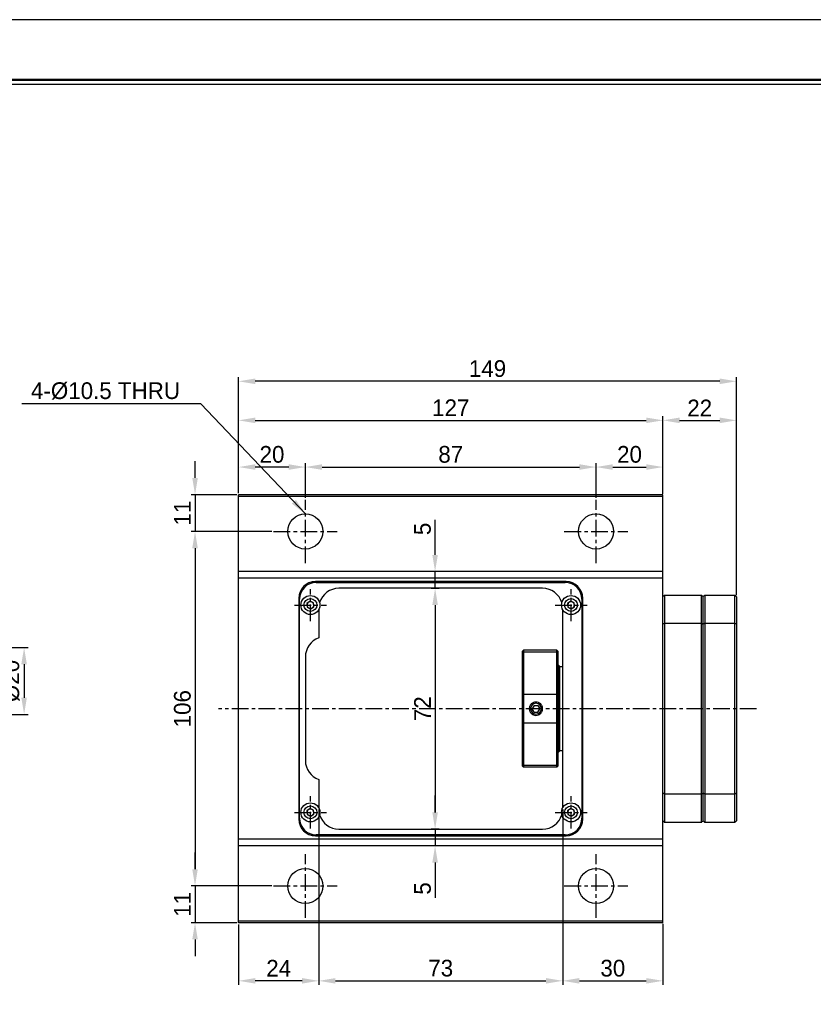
# Model space of a CAD drawing. Header units: millimetres. Extents: x 1340 to 2163, y 1155 to 1737.
# Tile 3 of 8: x 1623 to 1861, y 1442 to 1737. Entities that reach past the tile are written whole.
import ezdxf
from ezdxf.enums import TextEntityAlignment as Align

# ---------------------------------------------------------------- set-up
doc = ezdxf.new("R2010")
doc.units = ezdxf.units.MM
doc.linetypes.add('CENTER', pattern=[2, 1.25, -0.25, 0.25, -0.25])
for name, color, linetype in [('S1', 1, 'CENTER'), ('Z5', 7, 'Continuous'), ('Z7', 7, 'Continuous')]:
    doc.layers.add(name, color=color, linetype=linetype)
doc.dimstyles.new('S5', dxfattribs={"dimtxt": 5, "dimasz": 5, "dimexe": 1.2, "dimexo": 0.5, "dimgap": 1.2, "dimtad": 1, "dimdec": 3, "dimzin": 11, "dimdsep": 46, "dimtxsty": 'Standard', "dimcen": 0, "dimclrd": 5, "dimclre": 5, "dimclrt": 3, "dimadec": 0, "dimazin": 0, "dimtp": 3e-09, "dimtfac": 0.7, "dimtdec": 3, "dimtmove": 0, "dimatfit": 3, "dimfxl": 1.25, "dimtolj": 1, "dimtzin": 11, "dimarcsym": 0})

# ---------------------------------------------------------------- blocks, each defined once
blk = doc.blocks.new('*D99')
at = {"color": 5, "lineweight": -2, "ltscale": 4}
for p, q in [((1688.59, 1595.24), (1688.59, 1604.21)), ((1703.59, 1603.01), (1693.59, 1603.01)), ((1708.59, 1593.76), (1708.59, 1604.21))]:
    blk.add_line(p, q, dxfattribs=at)
at = {"color": 5}
for points in [[(1693.59, 1603.85), (1693.59, 1602.18), (1688.59, 1603.01)], [(1703.59, 1602.18), (1703.59, 1603.85), (1708.59, 1603.01)]]:
    blk.add_solid(points, dxfattribs=at)
at = {"layer": 'Defpoints', "color": 0}
for p in [(1688.59, 1603.01), (1688.59, 1594.74), (1708.59, 1593.26)]:
    blk.add_point(p, dxfattribs=at)
at = {"color": 3, "insert": (1698.59, 1606.78), "char_height": 5, "attachment_point": 5}
blk.add_mtext('\\A1;20', dxfattribs=at)
blk = doc.blocks.new('*D100')
at = {"color": 5, "lineweight": -2, "ltscale": 4}
for p, q in [((1708.59, 1593.76), (1708.59, 1604.21)), ((1713.59, 1603.01), (1790.59, 1603.01)), ((1795.59, 1593.76), (1795.59, 1604.21))]:
    blk.add_line(p, q, dxfattribs=at)
at = {"color": 5}
for points in [[(1713.59, 1603.85), (1713.59, 1602.18), (1708.59, 1603.01)], [(1790.59, 1602.18), (1790.59, 1603.85), (1795.59, 1603.01)]]:
    blk.add_solid(points, dxfattribs=at)
at = {"layer": 'Defpoints', "color": 0}
for p in [(1795.59, 1603.01), (1708.59, 1593.26), (1795.59, 1593.26)]:
    blk.add_point(p, dxfattribs=at)
at = {"color": 3, "insert": (1752.09, 1606.78), "char_height": 5, "attachment_point": 5}
blk.add_mtext('\\A1;87', dxfattribs=at)
blk = doc.blocks.new('*D101')
at = {"color": 5, "lineweight": -2, "ltscale": 4}
for p, q in [((1795.59, 1593.76), (1795.59, 1604.21)), ((1800.59, 1603.01), (1810.59, 1603.01)), ((1815.59, 1595.24), (1815.59, 1604.21))]:
    blk.add_line(p, q, dxfattribs=at)
at = {"color": 5}
for points in [[(1800.59, 1603.85), (1800.59, 1602.18), (1795.59, 1603.01)], [(1810.59, 1602.18), (1810.59, 1603.85), (1815.59, 1603.01)]]:
    blk.add_solid(points, dxfattribs=at)
at = {"layer": 'Defpoints', "color": 0}
for p in [(1815.59, 1603.01), (1795.59, 1593.26), (1815.59, 1594.74)]:
    blk.add_point(p, dxfattribs=at)
at = {"color": 3, "insert": (1805.59, 1606.78), "char_height": 5, "attachment_point": 5}
blk.add_mtext('\\A1;20', dxfattribs=at)
blk = doc.blocks.new('*D102')
at = {"color": 5, "lineweight": -2, "ltscale": 4}
for p, q in [((1688.59, 1595.24), (1688.59, 1618.18)), ((1693.59, 1616.98), (1810.59, 1616.98)), ((1815.59, 1594.99), (1815.59, 1618.18))]:
    blk.add_line(p, q, dxfattribs=at)
at = {"color": 5}
for points in [[(1693.59, 1617.81), (1693.59, 1616.14), (1688.59, 1616.98)], [(1810.59, 1616.14), (1810.59, 1617.81), (1815.59, 1616.98)]]:
    blk.add_solid(points, dxfattribs=at)
at = {"layer": 'Defpoints', "color": 0}
for p in [(1815.59, 1616.98), (1688.59, 1594.74), (1815.59, 1594.49)]:
    blk.add_point(p, dxfattribs=at)
at = {"color": 3, "insert": (1752.09, 1620.75), "char_height": 5, "attachment_point": 5}
blk.add_mtext('\\A1;127', dxfattribs=at)
blk = doc.blocks.new('*D103')
at = {"color": 5, "lineweight": -2, "ltscale": 4}
for p, q in [((1815.59, 1595.24), (1815.59, 1618.18)), ((1820.59, 1616.98), (1832.59, 1616.98)), ((1837.59, 1564.74), (1837.59, 1618.18))]:
    blk.add_line(p, q, dxfattribs=at)
at = {"color": 5}
for points in [[(1820.59, 1617.81), (1820.59, 1616.14), (1815.59, 1616.98)], [(1832.59, 1616.14), (1832.59, 1617.81), (1837.59, 1616.98)]]:
    blk.add_solid(points, dxfattribs=at)
at = {"layer": 'Defpoints', "color": 0}
for p in [(1837.59, 1616.98), (1815.59, 1594.74), (1837.59, 1564.24)]:
    blk.add_point(p, dxfattribs=at)
at = {"color": 3, "insert": (1826.59, 1620.68), "char_height": 5, "attachment_point": 5}
blk.add_mtext('\\A1;22', dxfattribs=at)
blk = doc.blocks.new('*D104')
at = {"color": 5, "lineweight": -2, "ltscale": 4}
for p, q in [((1688.59, 1595.24), (1688.59, 1629.86)), ((1832.59, 1628.66), (1693.59, 1628.66)), ((1837.59, 1564.74), (1837.59, 1629.86))]:
    blk.add_line(p, q, dxfattribs=at)
at = {"color": 5}
for points in [[(1693.59, 1629.49), (1693.59, 1627.82), (1688.59, 1628.66)], [(1832.59, 1627.82), (1832.59, 1629.49), (1837.59, 1628.66)]]:
    blk.add_solid(points, dxfattribs=at)
at = {"layer": 'Defpoints', "color": 0}
for p in [(1688.59, 1628.66), (1688.59, 1594.74), (1837.59, 1564.24)]:
    blk.add_point(p, dxfattribs=at)
at = {"color": 3, "insert": (1763.09, 1632.43), "char_height": 5, "attachment_point": 5}
blk.add_mtext('\\A1;149', dxfattribs=at)
blk = doc.blocks.new('*D105')
at = {"color": 5, "lineweight": -2, "ltscale": 4}
for p, q in [((1675.56, 1599.74), (1675.56, 1604.74)), ((1688.09, 1594.74), (1674.36, 1594.74)), ((1675.56, 1594.74), (1675.56, 1583.74)), ((1698.58, 1583.74), (1674.36, 1583.74)), ((1675.56, 1578.74), (1675.56, 1573.74))]:
    blk.add_line(p, q, dxfattribs=at)
at = {"color": 5}
for points in [[(1674.73, 1599.74), (1676.39, 1599.74), (1675.56, 1594.74)], [(1676.39, 1578.74), (1674.73, 1578.74), (1675.56, 1583.74)]]:
    blk.add_solid(points, dxfattribs=at)
at = {"layer": 'Defpoints', "color": 0}
for p in [(1688.59, 1594.74), (1675.56, 1583.74), (1699.08, 1583.74)]:
    blk.add_point(p, dxfattribs=at)
at = {"color": 3, "insert": (1671.79, 1589.24), "char_height": 5, "attachment_point": 5, "rotation": 90}
blk.add_mtext('\\A1;11', dxfattribs=at)
blk = doc.blocks.new('*D106')
at = {"color": 5, "lineweight": -2, "ltscale": 4}
for p, q in [((1698.58, 1583.74), (1674.36, 1583.74)), ((1675.56, 1578.74), (1675.56, 1482.74)), ((1698.58, 1477.74), (1674.36, 1477.74))]:
    blk.add_line(p, q, dxfattribs=at)
at = {"color": 5}
for points in [[(1676.39, 1578.74), (1674.73, 1578.74), (1675.56, 1583.74)], [(1674.73, 1482.74), (1676.39, 1482.74), (1675.56, 1477.74)]]:
    blk.add_solid(points, dxfattribs=at)
at = {"layer": 'Defpoints', "color": 0}
for p in [(1699.08, 1583.74), (1675.56, 1477.74), (1699.08, 1477.74)]:
    blk.add_point(p, dxfattribs=at)
at = {"color": 3, "insert": (1671.79, 1530.74), "char_height": 5, "attachment_point": 5, "rotation": 90}
blk.add_mtext('\\A1;106', dxfattribs=at)
blk = doc.blocks.new('*D107')
at = {"color": 5, "lineweight": -2, "ltscale": 4}
for p, q in [((1675.56, 1482.74), (1675.56, 1487.74)), ((1698.58, 1477.74), (1674.36, 1477.74)), ((1675.56, 1477.74), (1675.56, 1466.74)), ((1688.09, 1466.74), (1674.36, 1466.74)), ((1675.56, 1461.74), (1675.56, 1456.74))]:
    blk.add_line(p, q, dxfattribs=at)
at = {"color": 5}
for points in [[(1674.73, 1482.74), (1676.39, 1482.74), (1675.56, 1477.74)], [(1676.39, 1461.74), (1674.73, 1461.74), (1675.56, 1466.74)]]:
    blk.add_solid(points, dxfattribs=at)
at = {"layer": 'Defpoints', "color": 0}
for p in [(1699.08, 1477.74), (1675.56, 1466.74), (1688.59, 1466.74)]:
    blk.add_point(p, dxfattribs=at)
at = {"color": 3, "insert": (1671.79, 1472.24), "char_height": 5, "attachment_point": 5, "rotation": 90}
blk.add_mtext('\\A1;11', dxfattribs=at)
blk = doc.blocks.new('*D108')
at = {"color": 5, "lineweight": -2, "ltscale": 4}
for p, q in [((1748.59, 1566.74), (1746.21, 1566.74)), ((1747.41, 1561.74), (1747.41, 1499.74)), ((1748.59, 1494.74), (1746.21, 1494.74))]:
    blk.add_line(p, q, dxfattribs=at)
at = {"color": 5}
for points in [[(1748.24, 1561.74), (1746.58, 1561.74), (1747.41, 1566.74)], [(1746.58, 1499.74), (1748.24, 1499.74), (1747.41, 1494.74)]]:
    blk.add_solid(points, dxfattribs=at)
at = {"layer": 'Defpoints', "color": 0}
for p in [(1749.09, 1566.74), (1747.41, 1494.74), (1749.09, 1494.74)]:
    blk.add_point(p, dxfattribs=at)
at = {"color": 3, "insert": (1743.64, 1530.74), "char_height": 5, "attachment_point": 5, "rotation": 90}
blk.add_mtext('\\A1;72', dxfattribs=at)
blk = doc.blocks.new('*D109')
at = {"color": 5, "lineweight": -2, "ltscale": 4}
for p, q in [((1747.4, 1576.74), (1747.4, 1587.27)), ((1751.59, 1571.74), (1746.2, 1571.74)), ((1747.4, 1566.74), (1747.4, 1571.74)), ((1748.59, 1566.74), (1746.2, 1566.74)), ((1747.4, 1561.74), (1747.4, 1556.74))]:
    blk.add_line(p, q, dxfattribs=at)
at = {"color": 5}
for points in [[(1746.57, 1576.74), (1748.23, 1576.74), (1747.4, 1571.74)], [(1748.23, 1561.74), (1746.57, 1561.74), (1747.4, 1566.74)]]:
    blk.add_solid(points, dxfattribs=at)
at = {"layer": 'Defpoints', "color": 0}
for p in [(1747.4, 1571.74), (1752.09, 1571.74), (1749.09, 1566.74)]:
    blk.add_point(p, dxfattribs=at)
at = {"color": 3, "insert": (1743.64, 1584.51), "char_height": 5, "attachment_point": 5, "rotation": 90}
blk.add_mtext('\\A1;5', dxfattribs=at)
blk = doc.blocks.new('*D110')
at = {"color": 5, "lineweight": -2, "ltscale": 4}
for p, q in [((1747.4, 1499.74), (1747.4, 1504.74)), ((1748.59, 1494.74), (1746.2, 1494.74)), ((1747.4, 1494.74), (1747.4, 1489.74)), ((1751.59, 1489.74), (1746.2, 1489.74)), ((1747.4, 1484.74), (1747.4, 1474.22))]:
    blk.add_line(p, q, dxfattribs=at)
at = {"color": 5}
for points in [[(1746.57, 1499.74), (1748.23, 1499.74), (1747.4, 1494.74)], [(1748.23, 1484.74), (1746.57, 1484.74), (1747.4, 1489.74)]]:
    blk.add_solid(points, dxfattribs=at)
at = {"layer": 'Defpoints', "color": 0}
for p in [(1749.09, 1494.74), (1747.4, 1489.74), (1752.09, 1489.74)]:
    blk.add_point(p, dxfattribs=at)
at = {"color": 3, "insert": (1743.64, 1476.98), "char_height": 5, "attachment_point": 5, "rotation": 90}
blk.add_mtext('\\A1;5', dxfattribs=at)
blk = doc.blocks.new('*D111')
at = {"color": 5, "lineweight": -2, "ltscale": 4}
for p, q in [((1712.59, 1500.61), (1712.59, 1448.16)), ((1688.59, 1466.24), (1688.59, 1448.16)), ((1707.59, 1449.36), (1693.59, 1449.36))]:
    blk.add_line(p, q, dxfattribs=at)
at = {"color": 5}
for points in [[(1693.59, 1450.19), (1693.59, 1448.53), (1688.59, 1449.36)], [(1707.59, 1448.53), (1707.59, 1450.19), (1712.59, 1449.36)]]:
    blk.add_solid(points, dxfattribs=at)
at = {"layer": 'Defpoints', "color": 0}
for p in [(1712.59, 1501.11), (1688.59, 1466.74), (1688.59, 1449.36)]:
    blk.add_point(p, dxfattribs=at)
at = {"color": 3, "insert": (1700.59, 1453.13), "char_height": 5, "attachment_point": 5}
blk.add_mtext('\\A1;24', dxfattribs=at)
blk = doc.blocks.new('*D112')
at = {"color": 5, "lineweight": -2, "ltscale": 4}
for p, q in [((1712.59, 1500.61), (1712.59, 1448.16)), ((1785.59, 1500.61), (1785.59, 1448.16)), ((1717.59, 1449.36), (1780.59, 1449.36))]:
    blk.add_line(p, q, dxfattribs=at)
at = {"color": 5}
for points in [[(1717.59, 1450.19), (1717.59, 1448.53), (1712.59, 1449.36)], [(1780.59, 1448.53), (1780.59, 1450.19), (1785.59, 1449.36)]]:
    blk.add_solid(points, dxfattribs=at)
at = {"layer": 'Defpoints', "color": 0}
for p in [(1712.59, 1501.11), (1785.59, 1501.11), (1785.59, 1449.36)]:
    blk.add_point(p, dxfattribs=at)
at = {"color": 3, "insert": (1749.09, 1453.13), "char_height": 5, "attachment_point": 5}
blk.add_mtext('\\A1;73', dxfattribs=at)
blk = doc.blocks.new('*D113')
at = {"color": 5, "lineweight": -2, "ltscale": 4}
for p, q in [((1785.59, 1500.61), (1785.59, 1448.16)), ((1815.59, 1466.37), (1815.59, 1448.16)), ((1790.59, 1449.36), (1810.59, 1449.36))]:
    blk.add_line(p, q, dxfattribs=at)
at = {"color": 5}
for points in [[(1790.59, 1450.19), (1790.59, 1448.53), (1785.59, 1449.36)], [(1810.59, 1448.53), (1810.59, 1450.19), (1815.59, 1449.36)]]:
    blk.add_solid(points, dxfattribs=at)
at = {"layer": 'Defpoints', "color": 0}
for p in [(1785.59, 1501.11), (1815.59, 1466.87), (1815.59, 1449.36)]:
    blk.add_point(p, dxfattribs=at)
at = {"color": 3, "insert": (1800.59, 1453.12), "char_height": 5, "attachment_point": 5}
blk.add_mtext('\\A1;30', dxfattribs=at)
blk = doc.blocks.new('*D128')
at = {"color": 5, "lineweight": -2, "ltscale": 4}
for p, q in [((1604.41, 1549.04), (1625.61, 1549.04)), ((1624.41, 1544.04), (1624.41, 1534.04)), ((1604.41, 1529.04), (1625.61, 1529.04))]:
    blk.add_line(p, q, dxfattribs=at)
at = {"color": 5}
for points in [[(1625.24, 1544.04), (1623.57, 1544.04), (1624.41, 1549.04)], [(1623.57, 1534.04), (1625.24, 1534.04), (1624.41, 1529.04)]]:
    blk.add_solid(points, dxfattribs=at)
at = {"layer": 'Defpoints', "color": 0}
for p in [(1603.91, 1549.04), (1603.91, 1529.04), (1624.41, 1529.04)]:
    blk.add_point(p, dxfattribs=at)
at = {"color": 3, "insert": (1620.52, 1539.04), "char_height": 5, "attachment_point": 5, "rotation": 90}
blk.add_mtext('\\A1;%%C20', dxfattribs=at)
blk = doc.blocks.new('란표제')
at = {"layer": 'Z7', "color": 0}
blk.add_line((297, 210), (0, 210), dxfattribs=at)
at = {"layer": 'Z7', "const_width": 0.25}
blk.add_lwpolyline([(290.5, 6.5), (290.5, 203.5), (10, 203.5), (10, 6.5)], close=True, dxfattribs=at)
at = {"layer": 'Z7'}
blk.add_lwpolyline([(290, 7), (290, 203), (10.5, 203), (10.5, 7)], close=True, dxfattribs=at)
at = {"layer": 'Z5', "ltscale": 0.5}
for tag, p, height in [('TITLE', (237.17, 24.41), 2.5), ('도번', (251.18, 15.64), 2.5), ('SCALE', (253.78, 9.55), 1.2), ('DATE', (277.02, 9.51), 1.2)]:
    blk.add_attdef(tag, p, '', height=height, dxfattribs=at)
at = {"layer": 'Z7'}
for tag, p in [('필렛', (179.25, 10.9)), ('모따기', (179.25, 8.3))]:
    blk.add_attdef(tag, text='', height=1.15, dxfattribs=at).set_placement(p, align=Align.MIDDLE_LEFT)

msp = doc.modelspace()

# ---------------------------------------------------------------- linework, layer by layer
for p, q in [((1815.5882, 1594.7445), (1688.5882, 1594.7445)), ((1688.5882, 1594.2445), (1688.5882, 1594.7445)), ((1815.5882, 1594.2445), (1688.5882, 1594.2445)), ((1688.5882, 1571.7445), (1688.5882, 1594.2445)), ((1815.5882, 1594.2445), (1815.5882, 1594.7445)), ((1815.5882, 1571.7445), (1815.5882, 1594.2445)), ((1815.5882, 1571.7445), (1688.5882, 1571.7445)), ((1688.5882, 1569.7445), (1688.5882, 1571.7445)), ((1815.5882, 1569.7445), (1688.5882, 1569.7445)), ((1688.5882, 1491.7445), (1688.5882, 1569.7445)), ((1815.5882, 1569.7445), (1815.5882, 1571.7445)), ((1815.5882, 1491.7445), (1815.5882, 1569.7445)), ((1786.5882, 1568.7445), (1711.5882, 1568.7445)), ((1711.8382, 1568.4945), (1786.3382, 1568.4945)), ((1779.5882, 1566.7445), (1718.5882, 1566.7445)), ((1706.5882, 1563.7445), (1706.5882, 1497.7445)), ((1791.5882, 1497.7445), (1791.5882, 1563.7445)), ((1816.0882, 1564.7445), (1816.0882, 1560.7965)), ((1816.0882, 1564.7445), (1827.0882, 1564.7445)), ((1827.0882, 1556.2445), (1827.0882, 1564.7445)), ((1827.5882, 1560.443), (1827.5882, 1564.2445)), ((1828.0882, 1564.7445), (1828.0882, 1560.7965)), ((1828.0882, 1564.7445), (1837.0882, 1564.7445)), ((1837.0882, 1556.2445), (1837.0882, 1564.7445)), ((1837.5882, 1564.2445), (1837.5882, 1556.0773)), ((1706.8382, 1497.9945), (1706.8382, 1563.4945)), ((1710.0098, 1562.8965), (1709.0513, 1562.2526)), ((1709.0513, 1562.2526), (1709.1297, 1561.1006)), ((1709.1297, 1561.1006), (1710.1666, 1560.5925)), ((1711.0467, 1562.3884), (1710.0098, 1562.8965)), ((1710.1666, 1560.5925), (1711.1251, 1561.2364)), ((1711.1251, 1561.2364), (1711.0467, 1562.3884)), ((1788.0098, 1562.8965), (1787.0513, 1562.2526)), ((1787.0513, 1562.2526), (1787.1297, 1561.1006)), ((1787.1297, 1561.1006), (1788.1666, 1560.5925)), ((1789.0467, 1562.3884), (1788.0098, 1562.8965)), ((1788.1666, 1560.5925), (1789.1251, 1561.2364)), ((1789.1251, 1561.2364), (1789.0467, 1562.3884)), ((1791.3382, 1563.4945), (1791.3382, 1497.9945)), ((1816.0882, 1560.7965), (1816.0882, 1556.2445)), ((1828.0882, 1560.7965), (1828.0882, 1556.2445)), ((1712.5882, 1560.3761), (1712.5882, 1551.9013)), ((1785.5882, 1501.1129), (1785.5882, 1560.3761)), ((1827.5882, 1556.0773), (1827.5882, 1560.443)), ((1816.0882, 1556.2445), (1816.0882, 1505.2445)), ((1827.0882, 1556.2445), (1816.0882, 1556.2445)), ((1827.0882, 1505.2445), (1827.0882, 1556.2445)), ((1827.5882, 1505.4117), (1827.5882, 1556.0773)), ((1828.0882, 1556.2445), (1828.0882, 1505.2445)), ((1837.0882, 1556.2445), (1828.0882, 1556.2445)), ((1837.0882, 1505.2445), (1837.0882, 1556.2445)), ((1837.5882, 1556.0773), (1837.5882, 1505.4117)), ((1708.5882, 1546.2445), (1708.5882, 1515.2445)), ((1773.5882, 1547.9445), (1773.8882, 1548.2445)), ((1773.5882, 1547.4536), (1773.5882, 1547.9445)), ((1773.5882, 1534.8243), (1773.5882, 1547.4536)), ((1783.7882, 1548.2445), (1773.8882, 1548.2445)), ((1773.8882, 1548.2445), (1773.8882, 1547.7249)), ((1773.8882, 1547.7249), (1773.8882, 1534.9773)), ((1773.8882, 1547.7249), (1783.7882, 1547.7249)), ((1784.0882, 1547.9445), (1783.7882, 1548.2445)), ((1783.7882, 1547.7249), (1783.7882, 1548.2445)), ((1783.7882, 1534.9773), (1783.7882, 1547.7249)), ((1784.0882, 1547.9445), (1784.0882, 1547.4536)), ((1784.0882, 1547.4536), (1784.0882, 1534.8243)), ((1784.2882, 1543.7445), (1784.0882, 1543.7445)), ((1784.2882, 1517.7445), (1784.2882, 1543.7445)), ((1784.5882, 1543.4445), (1784.2882, 1543.7445)), ((1785.5882, 1543.2445), (1784.5882, 1543.2445)), ((1773.5882, 1526.6647), (1773.5882, 1534.8243)), ((1773.8882, 1534.9773), (1773.8882, 1526.5117)), ((1783.7882, 1534.9773), (1773.8882, 1534.9773)), ((1783.7882, 1526.5117), (1783.7882, 1534.9773)), ((1784.0882, 1534.8243), (1784.0882, 1526.6647)), ((1777.0109, 1531.7445), (1776.4335, 1530.7445)), ((1777.0109, 1531.7445), (1778.1656, 1531.7445)), ((1778.1656, 1531.7445), (1778.7429, 1530.7445)), ((1775.9782, 1530.7445), (1775.5882, 1530.7445)), ((1777.0109, 1529.7445), (1776.4335, 1530.7445)), ((1777.0109, 1529.7445), (1778.1656, 1529.7445)), ((1778.1656, 1529.7445), (1778.7429, 1530.7445)), ((1779.1982, 1530.7445), (1779.5882, 1530.7445)), ((1773.5882, 1514.0354), (1773.5882, 1526.6647)), ((1773.8882, 1526.5117), (1783.7882, 1526.5117)), ((1773.8882, 1526.5117), (1773.8882, 1513.7641)), ((1783.7882, 1513.7641), (1783.7882, 1526.5117)), ((1784.0882, 1526.6647), (1784.0882, 1514.0354)), ((1784.2882, 1517.7445), (1784.0882, 1517.7445)), ((1784.5882, 1518.0445), (1784.2882, 1517.7445)), ((1784.5882, 1518.2445), (1785.5882, 1518.2445)), ((1773.5882, 1513.5445), (1773.5882, 1514.0354)), ((1773.5882, 1513.5445), (1773.8882, 1513.2445)), ((1783.7882, 1513.7641), (1773.8882, 1513.7641)), ((1773.8882, 1513.7641), (1773.8882, 1513.2445)), ((1783.7882, 1513.2445), (1783.7882, 1513.7641)), ((1784.0882, 1513.5445), (1783.7882, 1513.2445)), ((1784.0882, 1514.0354), (1784.0882, 1513.5445)), ((1783.7882, 1513.2445), (1773.8882, 1513.2445)), ((1712.5882, 1509.5876), (1712.5882, 1501.1129)), ((1816.0882, 1505.2445), (1827.0882, 1505.2445)), ((1816.0882, 1505.2445), (1816.0882, 1496.7445)), ((1827.0882, 1496.7445), (1827.0882, 1505.2445)), ((1827.5882, 1497.2445), (1827.5882, 1505.4117)), ((1828.0882, 1505.2445), (1837.0882, 1505.2445)), ((1828.0882, 1505.2445), (1828.0882, 1496.7445)), ((1837.0882, 1496.7445), (1837.0882, 1505.2445)), ((1837.5882, 1505.4117), (1837.5882, 1497.2445)), ((1710.0098, 1500.8965), (1709.0513, 1500.2526)), ((1709.0513, 1500.2526), (1709.1297, 1499.1006)), ((1709.1297, 1499.1006), (1710.1666, 1498.5925)), ((1711.0467, 1500.3884), (1710.0098, 1500.8965)), ((1710.1666, 1498.5925), (1711.1251, 1499.2364)), ((1711.1251, 1499.2364), (1711.0467, 1500.3884)), ((1788.0098, 1500.8965), (1787.0513, 1500.2526)), ((1787.0513, 1500.2526), (1787.1297, 1499.1006)), ((1787.1297, 1499.1006), (1788.1666, 1498.5925)), ((1789.0467, 1500.3884), (1788.0098, 1500.8965)), ((1788.1666, 1498.5925), (1789.1251, 1499.2364)), ((1789.1251, 1499.2364), (1789.0467, 1500.3884)), ((1827.0882, 1496.7445), (1816.0882, 1496.7445)), ((1837.0882, 1496.7445), (1828.0882, 1496.7445)), ((1786.3382, 1492.9945), (1711.8382, 1492.9945)), ((1718.5882, 1494.7445), (1779.5882, 1494.7445)), ((1815.5882, 1491.7445), (1688.5882, 1491.7445)), ((1688.5882, 1489.7445), (1688.5882, 1491.7445)), ((1711.5882, 1492.7445), (1786.5882, 1492.7445)), ((1815.5882, 1489.7445), (1815.5882, 1491.7445)), ((1815.5882, 1489.7445), (1688.5882, 1489.7445)), ((1688.5882, 1467.2445), (1688.5882, 1489.7445)), ((1815.5882, 1467.2445), (1815.5882, 1489.7445)), ((1815.5882, 1467.2445), (1688.5882, 1467.2445)), ((1688.5882, 1466.9945), (1688.5882, 1467.2445)), ((1688.5882, 1466.7445), (1688.5882, 1466.9945)), ((1815.5882, 1466.7445), (1688.5882, 1466.7445)), ((1815.5882, 1466.9945), (1815.5882, 1467.2445)), ((1815.5882, 1466.7445), (1815.5882, 1466.9945))]:
    msp.add_line(p, q)
at = {"ltscale": 4}
msp.add_line((1784.5882, 1543.2445), (1784.5882, 1518.2445), dxfattribs=at)
msp.add_line((1784.5882, 1543.2445), (1784.5882, 1518.2445), dxfattribs=at)
for centre, radius in [((1708.5882, 1583.7445), 5.25), ((1795.5882, 1583.7445), 5.25), ((1710.0882, 1561.7445), 2.85), ((1710.0882, 1561.7445), 1.925), ((1788.0882, 1561.7445), 2.85), ((1788.0882, 1561.7445), 1.925), ((1710.0882, 1499.7445), 2.85), ((1788.0882, 1499.7445), 2.85), ((1710.0882, 1499.7445), 1.925), ((1788.0882, 1499.7445), 1.925), ((1708.5882, 1477.7445), 5.25), ((1795.5882, 1477.7445), 5.25)]:
    msp.add_circle(centre, radius)
for centre, radius, start, end in [((1711.5882, 1563.7445), 5, 90, 180), ((1711.8382, 1563.4945), 5, 90, 180), ((1718.5882, 1560.7445), 6, 90, 163.239978), ((1779.5882, 1560.7445), 6, 16.760072, 90), ((1786.3382, 1563.4945), 5, 0, 90), ((1786.5882, 1563.7445), 5, 0, 90), ((1710.0882, 1561.7445), 1, 123.893532, 183.893532), ((1710.0882, 1561.7445), 1, 183.893532, 243.893532), ((1710.0882, 1561.7445), 1, 63.893532, 123.893532), ((1710.0882, 1561.7445), 1, 243.893532, 303.893532), ((1710.0882, 1561.7445), 1, 3.893532, 63.893532), ((1710.0882, 1561.7445), 1, 303.893532, 3.893532), ((1788.0882, 1561.7445), 1, 123.893532, 183.893532), ((1788.0882, 1561.7445), 1, 183.893532, 243.893532), ((1788.0882, 1561.7445), 1, 63.893532, 123.893532), ((1788.0882, 1561.7445), 1, 243.893532, 303.893532), ((1788.0882, 1561.7445), 1, 3.893532, 63.893532), ((1788.0882, 1561.7445), 1, 303.893532, 3.893532), ((1714.5882, 1546.2445), 6, 109.471221, 180), ((1777.5882, 1530.7445), 1.61, 0, 180), ((1777.5882, 1530.7445), 1.61, 180, 0), ((1714.5882, 1515.2445), 6, 180, 250.528779), ((1710.0882, 1499.7445), 1, 123.893532, 183.893532), ((1710.0882, 1499.7445), 1, 183.893532, 243.893532), ((1710.0882, 1499.7445), 1, 63.893532, 123.893532), ((1710.0882, 1499.7445), 1, 243.893532, 303.893532), ((1710.0882, 1499.7445), 1, 3.893532, 63.893532), ((1710.0882, 1499.7445), 1, 303.893532, 3.893532), ((1718.5882, 1500.7445), 6, 196.760022, 270), ((1779.5882, 1500.7445), 6, 270, 343.239928), ((1788.0882, 1499.7445), 1, 123.893532, 183.893532), ((1788.0882, 1499.7445), 1, 183.893532, 243.893532), ((1788.0882, 1499.7445), 1, 63.893532, 123.893532), ((1788.0882, 1499.7445), 1, 243.893532, 303.893532), ((1788.0882, 1499.7445), 1, 3.893532, 63.893532), ((1788.0882, 1499.7445), 1, 303.893532, 3.893532), ((1711.5882, 1497.7445), 5, 180, 270), ((1711.8382, 1497.9945), 5, 180, 270), ((1786.3382, 1497.9945), 5, 270, 0), ((1786.5882, 1497.7445), 5, 270, 0)]:
    msp.add_arc(centre, radius, start, end)
for points, knots in [([(1816.0882, 1564.7445), (1815.9949, 1564.6511), (1815.8282, 1564.4845), (1815.6615, 1564.3178), (1815.5882, 1564.2445)], [0, 0, 0, 0, 0.56, 1, 1, 1, 1]), ([(1827.5882, 1564.2445), (1827.4949, 1564.3378), (1827.3282, 1564.5045), (1827.1616, 1564.6711), (1827.0882, 1564.7445)], [0, 0, 0, 0, 0.56, 1, 1, 1, 1]), ([(1827.5882, 1564.2445), (1827.6815, 1564.3378), (1827.8482, 1564.5045), (1828.0149, 1564.6711), (1828.0882, 1564.7445)], [0, 0, 0, 0, 0.56, 1, 1, 1, 1]), ([(1837.5882, 1564.2445), (1837.4949, 1564.3378), (1837.3282, 1564.5045), (1837.1616, 1564.6711), (1837.0882, 1564.7445)], [0, 0, 0, 0, 0.56, 1, 1, 1, 1]), ([(1816.0882, 1556.2445), (1815.9949, 1556.2133), (1815.8282, 1556.1577), (1815.6615, 1556.1019), (1815.5882, 1556.0773)], [0, 0, 0, 0, 0.56, 1, 1, 1, 1]), ([(1827.0882, 1556.2445), (1827.1816, 1556.2133), (1827.3482, 1556.1577), (1827.5149, 1556.1019), (1827.5882, 1556.0773)], [0, 0, 0, 0, 0.56, 1, 1, 1, 1]), ([(1828.0882, 1556.2445), (1827.9949, 1556.2133), (1827.8282, 1556.1577), (1827.6615, 1556.1019), (1827.5882, 1556.0773)], [0, 0, 0, 0, 0.56, 1, 1, 1, 1]), ([(1837.5882, 1556.0773), (1837.4949, 1556.1086), (1837.3282, 1556.1644), (1837.1616, 1556.22), (1837.0882, 1556.2445)], [0, 0, 0, 0, 0.56, 1, 1, 1, 1]), ([(1779.5882, 1530.7445), (1779.5875, 1530.7862), (1779.5859, 1530.8704), (1779.5734, 1530.9974), (1779.553, 1531.1257), (1779.5236, 1531.2547), (1779.4849, 1531.3837), (1779.4144, 1531.5716), (1779.2733, 1531.8457), (1779.0142, 1532.1715), (1778.6884, 1532.4301), (1778.2239, 1532.6694), (1777.5888, 1532.7972), (1776.9535, 1532.6698), (1776.4884, 1532.4304), (1776.1621, 1532.1715), (1775.9029, 1531.8453), (1775.741, 1531.5312), (1775.6495, 1531.2577), (1775.5976, 1531.0001), (1775.5913, 1530.8286), (1775.5882, 1530.7445)], [0, 0, 0, 0, 0.019944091, 0.040268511, 0.06097428, 0.082062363, 0.103533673, 0.125389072, 0.178054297, 0.250475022, 0.323038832, 0.375497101, 0.49991874, 0.624409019, 0.676937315, 0.749616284, 0.822085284, 0.874802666, 0.918055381, 0.959785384, 1, 1, 1, 1]), ([(1775.5882, 1530.7445), (1775.589, 1530.7028), (1775.5905, 1530.6188), (1775.6029, 1530.492), (1775.6233, 1530.3639), (1775.6527, 1530.235), (1775.6912, 1530.1062), (1775.7615, 1529.9184), (1775.9024, 1529.6444), (1776.1612, 1529.3185), (1776.4867, 1529.0598), (1776.9513, 1528.8199), (1777.5867, 1528.6917), (1778.2225, 1528.819), (1778.6876, 1529.0583), (1779.0135, 1529.3168), (1779.2725, 1529.6423), (1779.4347, 1529.9561), (1779.5266, 1530.2298), (1779.5788, 1530.4882), (1779.5851, 1530.6601), (1779.5882, 1530.7445)], [0, 0, 0, 0, 0.019915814, 0.040210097, 0.060883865, 0.08193808, 0.10337365, 0.125191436, 0.177870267, 0.250196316, 0.322824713, 0.375243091, 0.499798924, 0.624374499, 0.676872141, 0.749435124, 0.82182558, 0.874429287, 0.917820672, 0.959675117, 1, 1, 1, 1]), ([(1816.0882, 1505.2445), (1815.9949, 1505.2756), (1815.8282, 1505.3312), (1815.6615, 1505.3871), (1815.5882, 1505.4117)], [0, 0, 0, 0, 0.56, 1, 1, 1, 1]), ([(1827.0882, 1505.2445), (1827.1816, 1505.2756), (1827.3482, 1505.3312), (1827.5149, 1505.3871), (1827.5882, 1505.4117)], [0, 0, 0, 0, 0.56, 1, 1, 1, 1]), ([(1828.0882, 1505.2445), (1827.9949, 1505.2756), (1827.8282, 1505.3312), (1827.6615, 1505.3871), (1827.5882, 1505.4117)], [0, 0, 0, 0, 0.56, 1, 1, 1, 1]), ([(1837.5882, 1505.4117), (1837.4949, 1505.3804), (1837.3282, 1505.3246), (1837.1616, 1505.269), (1837.0882, 1505.2445)], [0, 0, 0, 0, 0.56, 1, 1, 1, 1]), ([(1815.5882, 1497.2445), (1815.6815, 1497.1512), (1815.8482, 1496.9845), (1816.0149, 1496.8178), (1816.0882, 1496.7445)], [0, 0, 0, 0, 0.56, 1, 1, 1, 1]), ([(1827.0882, 1496.7445), (1827.1816, 1496.8378), (1827.3482, 1497.0045), (1827.5149, 1497.1712), (1827.5882, 1497.2445)], [0, 0, 0, 0, 0.56, 1, 1, 1, 1]), ([(1828.0882, 1496.7445), (1827.9949, 1496.8378), (1827.8282, 1497.0045), (1827.6615, 1497.1712), (1827.5882, 1497.2445)], [0, 0, 0, 0, 0.56, 1, 1, 1, 1]), ([(1837.0882, 1496.7445), (1837.1816, 1496.8378), (1837.3482, 1497.0045), (1837.5149, 1497.1712), (1837.5882, 1497.2445)], [0, 0, 0, 0, 0.56, 1, 1, 1, 1])]:
    msp.add_open_spline(points, degree=3, knots=knots)
for points in [[(1773.8882, 1547.7249), (1773.7882, 1547.6345), (1773.6882, 1547.5441), (1773.5882, 1547.4536)], [(1784.0882, 1547.4536), (1783.9882, 1547.5441), (1783.8882, 1547.6345), (1783.7882, 1547.7249)], [(1773.8882, 1534.9773), (1773.7882, 1534.9262), (1773.6882, 1534.8752), (1773.5882, 1534.8243)], [(1784.0882, 1534.8243), (1783.9882, 1534.8752), (1783.8882, 1534.9262), (1783.7882, 1534.9773)], [(1773.5882, 1526.6647), (1773.6882, 1526.6138), (1773.7882, 1526.5628), (1773.8882, 1526.5117)], [(1783.7882, 1526.5117), (1783.8882, 1526.5628), (1783.9882, 1526.6138), (1784.0882, 1526.6647)], [(1773.5882, 1514.0354), (1773.6882, 1513.9449), (1773.7882, 1513.8545), (1773.8882, 1513.7641)], [(1783.7882, 1513.7641), (1783.8882, 1513.8545), (1783.9882, 1513.9449), (1784.0882, 1514.0354)]]:
    msp.add_open_spline(points, degree=3)
at = {"layer": 'S1', "ltscale": 4}
for p, q in [((1708.5882, 1574.2325), (1708.5882, 1593.2565)), ((1795.5882, 1574.2325), (1795.5882, 1593.2565)), ((1699.0762, 1583.7445), (1718.1002, 1583.7445)), ((1786.0762, 1583.7445), (1805.1002, 1583.7445)), ((1710.0882, 1556.9479), (1710.0882, 1566.5411)), ((1788.0882, 1556.9479), (1788.0882, 1566.5411)), ((1705.2916, 1561.7445), (1714.8848, 1561.7445)), ((1783.2916, 1561.7445), (1792.8848, 1561.7445)), ((1843.5882, 1530.7445), (1682.5882, 1530.7445)), ((1710.0882, 1494.9479), (1710.0882, 1504.5411)), ((1788.0882, 1494.9479), (1788.0882, 1504.5411)), ((1705.2916, 1499.7445), (1714.8848, 1499.7445)), ((1783.2916, 1499.7445), (1792.8848, 1499.7445)), ((1708.5882, 1468.2325), (1708.5882, 1487.2565)), ((1795.5882, 1468.2325), (1795.5882, 1487.2565)), ((1699.0762, 1477.7445), (1718.1002, 1477.7445)), ((1786.0762, 1477.7445), (1805.1002, 1477.7445))]:
    msp.add_line(p, q, dxfattribs=at)

# ---------------------------------------------------------------- block references
at = {"ltscale": 5, "xscale": 2.770168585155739, "yscale": 2.770168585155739, "zscale": 2.770168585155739}
msp.add_blockref('란표제', (1339.798, 1155.0616), dxfattribs=at)

# ---------------------------------------------------------------- texts
at = {"color": 3, "ltscale": 4, "insert": (1671.0603, 1623.1663), "char_height": 5, "attachment_point": 9}
msp.add_mtext('4-%%C10.5 THRU', dxfattribs=at)

# ---------------------------------------------------------------- dimensions: what is measured, and where the dimension line sits
at = {"ltscale": 4}
for base, p1, p2, picture, middle in [((1688.5882, 1628.6572), (1837.5882, 1564.2445), (1688.5882, 1594.7445), '*D104', (1763.0882, 1632.4271)), ((1815.5882, 1616.9781), (1688.5882, 1594.7445), (1815.5882, 1594.4945), '*D102', (1752.0882, 1620.748)), ((1837.5882, 1616.9781), (1815.5882, 1594.7445), (1837.5882, 1564.2445), '*D103', (1826.5882, 1620.6848)), ((1688.5882, 1603.012), (1708.5882, 1593.2565), (1688.5882, 1594.7445), '*D99', (1698.5882, 1606.7752)), ((1795.5882, 1603.012), (1708.5882, 1593.2565), (1795.5882, 1593.2565), '*D100', (1752.0882, 1606.7785)), ((1815.5882, 1603.012), (1795.5882, 1593.2565), (1815.5882, 1594.7445), '*D101', (1805.5882, 1606.7752)), ((1688.5882, 1449.3609), (1712.5882, 1501.1129), (1688.5882, 1466.7445), '*D111', (1700.5882, 1453.1275)), ((1785.5882, 1449.3609), (1712.5882, 1501.1129), (1785.5882, 1501.1129), '*D112', (1749.0882, 1453.1275)), ((1815.5882, 1449.3609), (1785.5882, 1501.1129), (1815.5882, 1466.8695), '*D113', (1800.5882, 1453.1242))]:
    dim = msp.add_linear_dim(base=base, p1=p1, p2=p2, dimstyle='S5', dxfattribs=at)
    dim.commit()
    dim.dimension.update_dxf_attribs({"geometry": picture, "text_midpoint": middle})
for base, p1, p2, angle, picture, middle in [((1675.5597, 1583.7445), (1688.5882, 1594.7445), (1699.0762, 1583.7445), 90, '*D105', (1671.7898, 1589.2445)), ((1747.3998, 1571.7445), (1749.0882, 1566.7445), (1752.0882, 1571.7445), 90, '*D109', (1743.6399, 1584.5057)), ((1675.5597, 1477.7445), (1699.0762, 1583.7445), (1699.0762, 1477.7445), 90, '*D106', (1671.7898, 1530.7445)), ((1747.4115, 1494.7445), (1749.0882, 1566.7445), (1749.0882, 1494.7445), 90, '*D108', (1743.6449, 1530.7445)), ((1747.3998, 1489.7445), (1749.0882, 1494.7445), (1752.0882, 1489.7445), 270, '*D110', (1743.6399, 1476.9832)), ((1675.5597, 1466.7445), (1699.0762, 1477.7445), (1688.5882, 1466.7445), 90, '*D107', (1671.7898, 1472.2445))]:
    dim = msp.add_linear_dim(base=base, p1=p1, p2=p2, angle=angle, dimstyle='S5', dxfattribs=at)
    dim.commit()
    dim.dimension.update_dxf_attribs({"geometry": picture, "text_midpoint": middle})
dim = msp.add_linear_dim(base=(1624.4054, 1529.0445), p1=(1603.9131, 1549.0445), p2=(1603.9131, 1529.0445), angle=90, text='%%C<>', dimstyle='S5', dxfattribs=at)
dim.commit()
dim.dimension.update_dxf_attribs({"geometry": '*D128', "text_midpoint": (1620.5156, 1539.0445)})

# ---------------------------------------------------------------- leaders
at = {"ltscale": 4, "annotation_type": 0, "has_hookline": 1, "hookline_direction": 1, "text_width": 47.3103}
msp.add_leader([(1708.5882, 1588.9945), (1677.2603, 1621.9663), (1672.2603, 1621.9663)], dimstyle='S5', dxfattribs=at)

doc.saveas('drawing.dxf')
